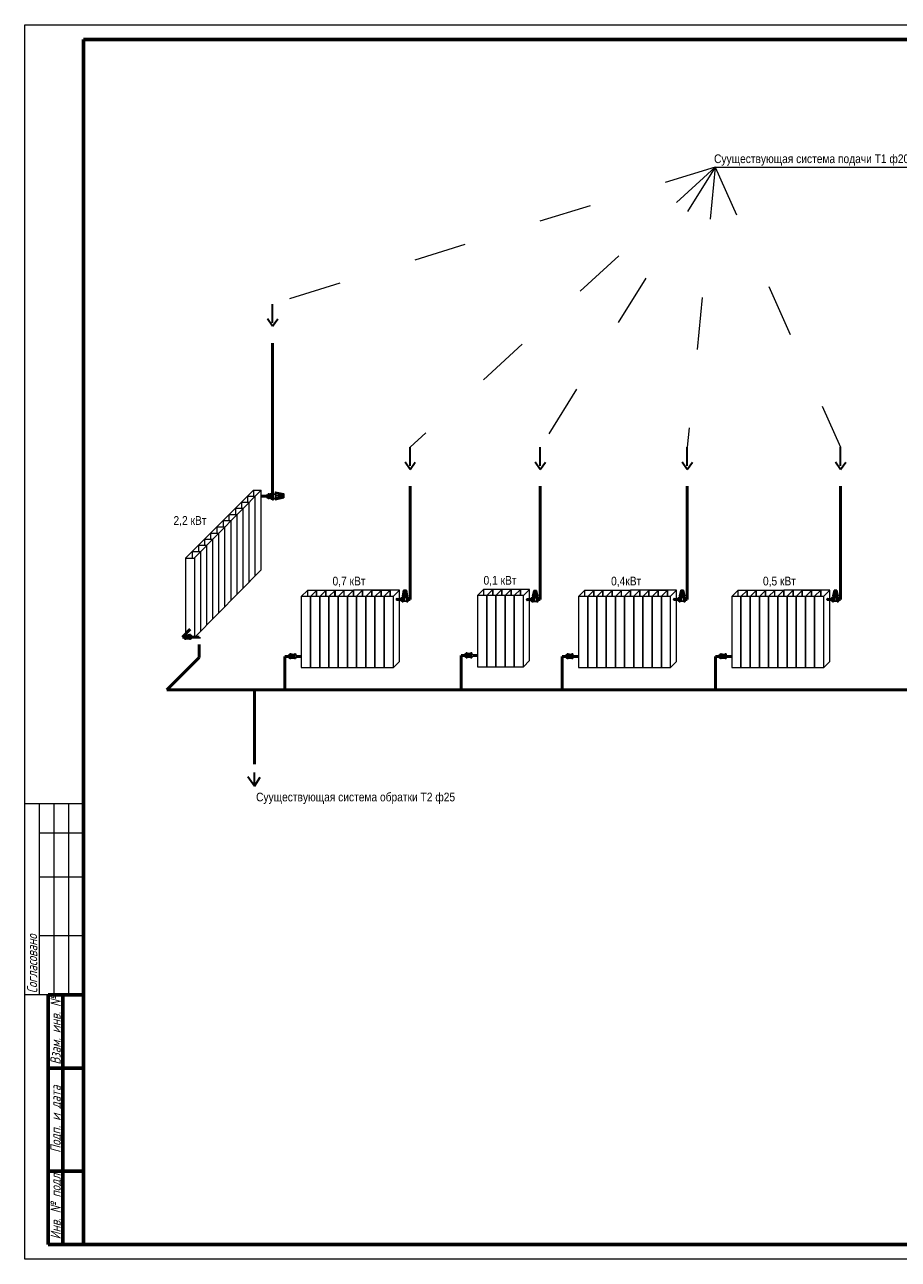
# Model space of a CAD drawing. Header units: millimetres. Extents: x 29132 to 328098784, y -63173 to 174059495.
# Tile 2 of 16: x 29132 to 31132, y 32263 to 35092. Entities that reach past the tile are written whole.
import ezdxf
from ezdxf.enums import TextEntityAlignment as Align

# ---------------------------------------------------------------- set-up
doc = ezdxf.new("R2010")
doc.units = ezdxf.units.MM
for name, pattern in [('ACAD_ISO03W100', [30, 12, -18]), ('DASHED2', [9.525, 6.35, -3.175]), ('K5LT_BASIC', [0]), ('K5LT_THIN', [0])]:
    doc.linetypes.add(name, pattern=pattern)
doc.layers.get('0').update_dxf_attribs({"color": 1, "lineweight": 5})
for name, color, linetype in [('pad', 1, 'Continuous'), ('T3_T4_Fin', 1, 'Continuous'), ('маг1', 7, 'Continuous'), ('отоп', 7, 'Continuous'), ('Отопление', 7, 'Continuous'), ('приборы', 7, 'Continuous')]:
    doc.layers.add(name, color=color, linetype=linetype)
doc.layers.add('размеры', color=7, linetype='Continuous', lineweight=15)
doc.styles.add('KTEXTSTYLE', font='GOST_AU.SHX', dxfattribs={"width": 0.96, "height": 5})

msp = doc.modelspace()

# ---------------------------------------------------------------- linework, layer by layer
at = {"color": 7, "linetype": 'K5LT_THIN', "lineweight": 18}
for p, q in [((29132.5, 32263.4), (29132.5, 35091.6)), ((29132.5, 35091.6), (33132.5, 35091.6)), ((29132.5, 32869.4), (29132.5, 33307.1)), ((29267.2, 33307.1), (29132.5, 33307.1)), ((29166.2, 32869.4), (29166.2, 33307.1)), ((29199.8, 32869.4), (29199.8, 33307.1)), ((29233.5, 32869.4), (29233.5, 33307.1)), ((29267.2, 33239.8), (29166.2, 33239.8)), ((29267.2, 33138.8), (29166.2, 33138.8)), ((29267.2, 33004.1), (29166.2, 33004.1)), ((29267.2, 32869.4), (29132.5, 32869.4)), ((33132.5, 32263.4), (29132.5, 32263.4))]:
    msp.add_line(p, q, dxfattribs=at)
at = {"color": 7, "linetype": 'K5LT_BASIC', "lineweight": 60}
for p, q in [((29267.2, 32297), (29267.2, 35058)), ((29267.2, 35058), (33098.8, 35058)), ((29186.4, 32297), (29186.4, 32869.4)), ((29267.2, 32869.4), (29186.4, 32869.4)), ((29220, 32297), (29220, 32869.4)), ((29267.2, 32701.1), (29186.4, 32701.1)), ((29267.2, 32465.4), (29186.4, 32465.4)), ((29267.2, 32297), (29186.4, 32297)), ((33098.8, 32297), (29267.2, 32297))]:
    msp.add_line(p, q, dxfattribs=at)
at = {"color": 1, "lineweight": 30}
for p, q in [((29700, 34409), (29700, 34451.6)), ((29700, 34400.8), (29688.6, 34417.6)), ((29700, 34400.8), (29711.7, 34417.7)), ((30014.9, 34081), (30014.9, 34123.6)), ((30312.8, 34081), (30312.8, 34123.6)), ((30649.4, 34081), (30649.4, 34123.6)), ((31000.4, 34081), (31000.4, 34123.6)), ((30014.9, 34072.8), (30003.4, 34089.6)), ((30014.9, 34072.8), (30026.6, 34089.7)), ((30312.8, 34072.8), (30301.4, 34089.6)), ((30312.8, 34072.8), (30324.5, 34089.7)), ((30649.4, 34072.8), (30638, 34089.6)), ((30649.4, 34072.8), (30661.1, 34089.7)), ((31000.4, 34072.8), (30988.9, 34089.6)), ((31000.4, 34072.8), (31012.1, 34089.7))]:
    msp.add_line(p, q, dxfattribs=at)
at = {"color": 1, "lineweight": 0}
for p, q in [((29500.6, 33869.6), (29656.4, 34025.5)), ((29521.7, 33870.8), (29674.2, 34025.5)), ((29656.4, 34025.5), (29674.2, 34025.5)), ((29656.4, 34025.5), (29656.4, 34011.4)), ((29628.5, 33997.6), (29646.5, 33997.6)), ((29628.5, 33997.6), (29628.5, 33985.4)), ((29642.4, 34011.4), (29660.1, 34011.4)), ((29642.4, 34011.4), (29642.4, 33997.6)), ((29600.2, 33969.3), (29618.7, 33969.3)), ((29600.2, 33969.3), (29600.2, 33955.6)), ((29614.8, 33983.8), (29632.6, 33983.8)), ((29614.8, 33983.8), (29614.8, 33969.3)), ((29628.5, 33985.4), (29628.5, 33983.8)), ((29572.1, 33941.1), (29591, 33941.1)), ((29572.1, 33941.1), (29572.1, 33927.1)), ((29586.5, 33955.6), (29604.9, 33955.6)), ((29586.5, 33955.6), (29586.5, 33941.1)), ((29544, 33913), (29563.3, 33913)), ((29544, 33913), (29544, 33899.1)), ((29558, 33927.1), (29577.1, 33927.1)), ((29558, 33927.1), (29558, 33913)), ((29515.8, 33884.9), (29535.5, 33884.9)), ((29515.8, 33884.9), (29515.8, 33869.6)), ((29530, 33899.1), (29549.4, 33899.1)), ((29530, 33899.1), (29530, 33884.9))]:
    msp.add_line(p, q, dxfattribs=at)
at = {"linetype": 'Continuous'}
for p, q in [((29674.2, 33842.9), (29674.2, 34025.5)), ((29604.9, 33773.3), (29604.9, 33955.2)), ((29563.3, 33730.9), (29563.3, 33913)), ((29500.6, 33869.6), (29500.6, 33688.6)), ((29990.3, 33795.9), (29969.3, 33795.9)), ((29990.3, 33795.9), (29976.5, 33782.2)), ((29990.3, 33777.3), (29990.3, 33795.9)), ((29990.3, 33639.8), (29990.3, 33777.3)), ((30288.3, 33797.7), (30267.2, 33797.7)), ((30288.3, 33797.7), (30274.4, 33783.9)), ((30288.3, 33779), (30288.3, 33797.7)), ((30288.3, 33641.5), (30288.3, 33779)), ((30624.9, 33795.9), (30603.8, 33795.9)), ((30624.9, 33795.9), (30611, 33782.2)), ((30624.9, 33777.3), (30624.9, 33795.9)), ((30624.9, 33639.8), (30624.9, 33777.3)), ((30975.8, 33795.9), (30954.8, 33795.9)), ((30975.8, 33795.9), (30962, 33782.2)), ((30975.8, 33777.3), (30975.8, 33795.9)), ((30975.8, 33639.8), (30975.8, 33777.3)), ((29990.3, 33633.1), (29976.5, 33619.3)), ((29990.3, 33633.2), (29990.3, 33639.8)), ((30288.3, 33634.8), (30274.4, 33621)), ((30288.3, 33634.9), (30288.3, 33641.5)), ((30624.9, 33633.1), (30611, 33619.3)), ((30624.9, 33633.2), (30624.9, 33639.8)), ((30975.8, 33633.1), (30962, 33619.3)), ((30975.8, 33633.2), (30975.8, 33639.8))]:
    msp.add_line(p, q, dxfattribs=at)
at = {"color": 1, "linetype": 'Continuous'}
for p, q in [((29646.5, 33815.3), (29646.5, 33997.4)), ((29660.3, 33829.1), (29660.3, 34011.4)), ((29618.7, 33787.4), (29618.7, 33969.3)), ((29632.6, 33801.6), (29632.6, 33983.3)), ((29591, 33759.2), (29591, 33941.1)), ((29577.1, 33745.1), (29577.1, 33927.1)), ((29535.5, 33702.7), (29535.5, 33884.9)), ((29549.4, 33716.8), (29549.4, 33898.9)), ((29500.6, 33869.6), (29521.7, 33869.6)), ((29521.7, 33688.6), (29521.7, 33870.8))]:
    msp.add_line(p, q, dxfattribs=at)
at = {"color": 0, "lineweight": 0}
for p in [(29674.2, 33842.9), (29500.6, 33688.6)]:
    msp.add_line(p, (29521.7, 33688.6), dxfattribs=at)
at = {"color": 5, "lineweight": 30}
for q in [(29658.6, 33378.6), (29643.5, 33368.3), (29671.6, 33367.9)]:
    msp.add_line((29658.6, 33347.4), q, dxfattribs=at)
at = {"linetype": 'Continuous', "flags": 128}
for points in [[(29800.7, 33781.8), (29800.7, 33795.6), (29779.6, 33795.6), (29765.8, 33781.9)], [(29765.8, 33781.9), (29765.8, 33619), (29786.8, 33619), (29786.8, 33781.8), (29765.8, 33781.8)], [(29779.6, 33795.7), (29779.6, 33781.8)], [(29821.8, 33781.9), (29821.8, 33795.7), (29800.7, 33795.7), (29786.8, 33782)], [(29786.8, 33782), (29786.8, 33619.1), (29807.9, 33619.1), (29807.9, 33781.9), (29786.8, 33781.9)], [(29800.7, 33795.8), (29800.7, 33781.9)], [(29842.8, 33781.8), (29842.8, 33795.6), (29821.8, 33795.6), (29807.9, 33781.9)], [(29807.9, 33781.9), (29807.9, 33619), (29829, 33619), (29829, 33781.8), (29807.9, 33781.8)], [(29821.8, 33795.7), (29821.8, 33781.8)], [(29864, 33782), (29864, 33795.8), (29842.9, 33795.8), (29829.1, 33782.1)], [(29829.1, 33782.1), (29829.1, 33619.2), (29850.1, 33619.2), (29850.1, 33782), (29829.1, 33782)], [(29842.9, 33795.9), (29842.9, 33782)], [(29885, 33782), (29885, 33795.8), (29864, 33795.8), (29850.1, 33782.1)], [(29850.1, 33782.1), (29850.1, 33619.2), (29871.2, 33619.2), (29871.2, 33782), (29850.1, 33782)], [(29906.1, 33782.1), (29906.1, 33795.9), (29885, 33795.9), (29871.2, 33782.2)], [(29871.2, 33782.2), (29871.2, 33619.3), (29892.2, 33619.3), (29892.2, 33782.1), (29871.2, 33782.1)], [(29885, 33796.1), (29885, 33782.1)], [(29927.2, 33782.1), (29927.2, 33795.9), (29906.1, 33795.9), (29892.2, 33782.2)], [(29892.2, 33782.2), (29892.2, 33619.3), (29913.3, 33619.3), (29913.3, 33782.1), (29892.2, 33782.1)], [(29906.1, 33796.1), (29906.1, 33782.1)], [(29927.2, 33782.1), (29927.2, 33795.9), (29906.1, 33795.9)], [(29948.2, 33782), (29948.2, 33795.8), (29927.2, 33795.8), (29913.3, 33782.1)], [(29913.3, 33782.2), (29913.3, 33619.3), (29934.4, 33619.3), (29934.4, 33782.1), (29913.3, 33782.1)], [(29927.2, 33796.1), (29927.2, 33782.1)], [(29948.2, 33782.1), (29948.2, 33795.9), (29927.2, 33795.9)], [(29969.3, 33782), (29969.3, 33795.8), (29948.2, 33795.8), (29934.4, 33782.1)], [(29934.4, 33782.2), (29934.4, 33619.3), (29955.4, 33619.3), (29955.4, 33782.1), (29934.4, 33782.1)], [(29948.2, 33796.1), (29948.2, 33782.1)], [(29969.3, 33782.1), (29969.3, 33795.9), (29948.2, 33795.9)], [(29990.3, 33782.1), (29990.3, 33795.9), (29969.3, 33795.9), (29955.4, 33782.2)], [(29955.4, 33782.2), (29955.4, 33619.3), (29976.5, 33619.3), (29976.5, 33782.1), (29955.4, 33782.1)], [(29969.3, 33796.1), (29969.3, 33782.1)], [(30204.1, 33783.8), (30204.1, 33797.7), (30183, 33797.7), (30169.1, 33783.9)], [(30169.1, 33783.9), (30169.1, 33621), (30190.2, 33621), (30190.2, 33783.8), (30169.1, 33783.8)], [(30183, 33797.8), (30183, 33783.8)], [(30225.1, 33783.8), (30225.1, 33797.7), (30204.1, 33797.7), (30190.2, 33783.9)], [(30190.2, 33783.9), (30190.2, 33621), (30211.2, 33621), (30211.2, 33783.8), (30190.2, 33783.8)], [(30204.1, 33797.8), (30204.1, 33783.8)], [(30225.1, 33783.8), (30225.1, 33797.7), (30204.1, 33797.7)], [(30246.2, 33783.7), (30246.2, 33797.6), (30225.1, 33797.6), (30211.2, 33783.8)], [(30211.2, 33783.9), (30211.2, 33621), (30232.3, 33621), (30232.3, 33783.8), (30211.2, 33783.8)], [(30225.1, 33797.8), (30225.1, 33783.8)], [(30246.2, 33783.8), (30246.2, 33797.7), (30225.1, 33797.7)], [(30267.2, 33783.7), (30267.2, 33797.6), (30246.2, 33797.6), (30232.3, 33783.8)], [(30232.3, 33783.9), (30232.3, 33621), (30253.4, 33621), (30253.4, 33783.8), (30232.3, 33783.8)], [(30246.2, 33797.8), (30246.2, 33783.8)], [(30267.2, 33783.8), (30267.2, 33797.7), (30246.2, 33797.7)], [(30288.3, 33783.8), (30288.3, 33797.7), (30267.2, 33797.7), (30253.4, 33783.9)], [(30253.4, 33783.9), (30253.4, 33621), (30274.4, 33621), (30274.4, 33783.8), (30253.4, 33783.8)], [(30267.2, 33797.8), (30267.2, 33783.8)], [(30435.3, 33781.8), (30435.3, 33795.6), (30414.2, 33795.6), (30400.3, 33781.9)], [(30400.3, 33781.9), (30400.3, 33619), (30421.4, 33619), (30421.4, 33781.8), (30400.3, 33781.8)], [(30414.2, 33795.7), (30414.2, 33781.8)], [(30456.3, 33781.9), (30456.3, 33795.7), (30435.3, 33795.7), (30421.4, 33782)], [(30421.4, 33782), (30421.4, 33619.1), (30442.4, 33619.1), (30442.4, 33781.9), (30421.4, 33781.9)], [(30435.3, 33795.8), (30435.3, 33781.9)], [(30477.4, 33781.8), (30477.4, 33795.6), (30456.3, 33795.6), (30442.4, 33781.9)], [(30442.4, 33781.9), (30442.4, 33619), (30463.5, 33619), (30463.5, 33781.8), (30442.4, 33781.8)], [(30456.3, 33795.7), (30456.3, 33781.8)], [(30498.5, 33782), (30498.5, 33795.8), (30477.5, 33795.8), (30463.6, 33782.1)], [(30463.6, 33782.1), (30463.6, 33619.2), (30484.7, 33619.2), (30484.7, 33782), (30463.6, 33782)], [(30477.5, 33795.9), (30477.5, 33782)], [(30519.6, 33782), (30519.6, 33795.8), (30498.5, 33795.8), (30484.7, 33782.1)], [(30484.7, 33782.1), (30484.7, 33619.2), (30505.7, 33619.2), (30505.7, 33782), (30484.7, 33782)], [(30540.7, 33782.1), (30540.7, 33795.9), (30519.6, 33795.9), (30505.7, 33782.2)], [(30505.7, 33782.2), (30505.7, 33619.3), (30526.8, 33619.3), (30526.8, 33782.1), (30505.7, 33782.1)], [(30519.6, 33796.1), (30519.6, 33782.1)], [(30561.7, 33782.1), (30561.7, 33795.9), (30540.7, 33795.9), (30526.8, 33782.2)], [(30526.8, 33782.2), (30526.8, 33619.3), (30547.8, 33619.3), (30547.8, 33782.1), (30526.8, 33782.1)], [(30540.7, 33796.1), (30540.7, 33782.1)], [(30561.7, 33782.1), (30561.7, 33795.9), (30540.7, 33795.9)], [(30582.8, 33782), (30582.8, 33795.8), (30561.7, 33795.8), (30547.8, 33782.1)], [(30547.8, 33782.2), (30547.8, 33619.3), (30568.9, 33619.3), (30568.9, 33782.1), (30547.8, 33782.1)], [(30561.7, 33796.1), (30561.7, 33782.1)], [(30582.8, 33782.1), (30582.8, 33795.9), (30561.7, 33795.9)], [(30603.8, 33782), (30603.8, 33795.8), (30582.8, 33795.8), (30568.9, 33782.1)], [(30568.9, 33782.2), (30568.9, 33619.3), (30590, 33619.3), (30590, 33782.1), (30568.9, 33782.1)], [(30582.8, 33796.1), (30582.8, 33782.1)], [(30603.8, 33782.1), (30603.8, 33795.9), (30582.8, 33795.9)], [(30624.9, 33782.1), (30624.9, 33795.9), (30603.8, 33795.9), (30590, 33782.2)], [(30590, 33782.2), (30590, 33619.3), (30611, 33619.3), (30611, 33782.1), (30590, 33782.1)], [(30603.8, 33796.1), (30603.8, 33782.1)], [(30786.2, 33781.8), (30786.2, 33795.6), (30765.1, 33795.6), (30751.3, 33781.9)], [(30751.3, 33781.9), (30751.3, 33619), (30772.3, 33619), (30772.3, 33781.8), (30751.3, 33781.8)], [(30765.1, 33795.7), (30765.1, 33781.8)], [(30807.3, 33781.9), (30807.3, 33795.7), (30786.2, 33795.7), (30772.3, 33782)], [(30772.3, 33782), (30772.3, 33619.1), (30793.4, 33619.1), (30793.4, 33781.9), (30772.3, 33781.9)], [(30786.2, 33795.8), (30786.2, 33781.9)], [(30828.3, 33781.8), (30828.3, 33795.6), (30807.3, 33795.6), (30793.4, 33781.9)], [(30793.4, 33781.9), (30793.4, 33619), (30814.4, 33619), (30814.4, 33781.8), (30793.4, 33781.8)], [(30807.3, 33795.7), (30807.3, 33781.8)], [(30849.5, 33782), (30849.5, 33795.8), (30828.4, 33795.8), (30814.5, 33782.1)], [(30814.5, 33782.1), (30814.5, 33619.2), (30835.6, 33619.2), (30835.6, 33782), (30814.5, 33782)], [(30828.4, 33795.9), (30828.4, 33782)], [(30870.5, 33782), (30870.5, 33795.8), (30849.5, 33795.8), (30835.6, 33782.1)], [(30835.6, 33782.1), (30835.6, 33619.2), (30856.7, 33619.2), (30856.7, 33782), (30835.6, 33782)], [(30891.6, 33782.1), (30891.6, 33795.9), (30870.5, 33795.9), (30856.7, 33782.2)], [(30856.7, 33782.2), (30856.7, 33619.3), (30877.7, 33619.3), (30877.7, 33782.1), (30856.7, 33782.1)], [(30870.5, 33796.1), (30870.5, 33782.1)], [(30912.7, 33782.1), (30912.7, 33795.9), (30891.6, 33795.9), (30877.7, 33782.2)], [(30877.7, 33782.2), (30877.7, 33619.3), (30898.8, 33619.3), (30898.8, 33782.1), (30877.7, 33782.1)], [(30891.6, 33796.1), (30891.6, 33782.1)], [(30912.7, 33782.1), (30912.7, 33795.9), (30891.6, 33795.9)], [(30933.7, 33782), (30933.7, 33795.8), (30912.7, 33795.8), (30898.8, 33782.1)], [(30898.8, 33782.2), (30898.8, 33619.3), (30919.8, 33619.3), (30919.8, 33782.1), (30898.8, 33782.1)], [(30912.7, 33796.1), (30912.7, 33782.1)], [(30933.7, 33782.1), (30933.7, 33795.9), (30912.7, 33795.9)], [(30954.8, 33782), (30954.8, 33795.8), (30933.7, 33795.8), (30919.8, 33782.1)], [(30919.8, 33782.2), (30919.8, 33619.3), (30940.9, 33619.3), (30940.9, 33782.1), (30919.8, 33782.1)], [(30933.7, 33796.1), (30933.7, 33782.1)], [(30954.8, 33782.1), (30954.8, 33795.9), (30933.7, 33795.9)], [(30975.8, 33782.1), (30975.8, 33795.9), (30954.8, 33795.9), (30940.9, 33782.2)], [(30940.9, 33782.2), (30940.9, 33619.3), (30962, 33619.3), (30962, 33782.1), (30940.9, 33782.1)], [(30954.8, 33796.1), (30954.8, 33782.1)]]:
    msp.add_lwpolyline(points, dxfattribs=at)
at = {"linetype": 'Continuous'}
for centre in [(29985, 33775.1), (30283, 33774.5), (30619.6, 33775.1), (30970.5, 33775.1)]:
    msp.add_ellipse(centre, major_axis=(0, 2.74), ratio=0.549527, dxfattribs=at)
at = {"layer": 'pad', "color": 9, "linetype": 'Continuous'}
for p, q in [((29725.9, 34016.3), (29706.3, 34020)), ((29725.9, 34015.7), (29706.3, 34018.9)), ((29725.9, 34014.6), (29706.3, 34016.7)), ((29706.3, 34012.3), (29725.9, 34012.3)), ((29725.9, 34009.9), (29706.3, 34007.8)), ((29725.9, 34008.8), (29706.3, 34005.6)), ((29725.9, 34008.2), (29706.3, 34004.5))]:
    msp.add_line(p, q, dxfattribs=at)
at = {"layer": 'pad', "color": 8, "linetype": 'Continuous'}
for p, q in [((30000, 33796.3), (29997.1, 33783.1)), ((29997.1, 33783.1), (30009.1, 33783.1)), ((30000.4, 33796.3), (29997.9, 33783.1)), ((30000.7, 33796.3), (29998.6, 33783.1)), ((30006.2, 33796.3), (30000, 33796.3)), ((30001.5, 33796.3), (30000.1, 33783.1)), ((30000.3, 33783.1), (30005.9, 33783.1)), ((30003.1, 33783.1), (30003.1, 33796.3)), ((30004.7, 33796.3), (30006.1, 33783.1)), ((30005.4, 33796.3), (30007.6, 33783.1)), ((30005.8, 33796.3), (30008.3, 33783.1)), ((30009.1, 33783.1), (30006.2, 33796.3)), ((30297.9, 33795.7), (30295.1, 33782.5)), ((30295.1, 33782.5), (30307, 33782.5)), ((30298.3, 33795.7), (30295.8, 33782.5)), ((30298.7, 33795.7), (30296.6, 33782.5)), ((30304.2, 33795.7), (30297.9, 33795.7)), ((30299.5, 33795.7), (30298.1, 33782.5)), ((30298.2, 33782.5), (30303.9, 33782.5)), ((30301, 33782.5), (30301, 33795.7)), ((30302.6, 33795.7), (30304, 33782.5)), ((30303.4, 33795.7), (30305.5, 33782.5)), ((30303.8, 33795.7), (30306.3, 33782.5)), ((30307, 33782.5), (30304.2, 33795.7)), ((30634.5, 33796.3), (30631.7, 33783.1)), ((30631.7, 33783.1), (30643.6, 33783.1)), ((30634.9, 33796.3), (30632.4, 33783.1)), ((30635.3, 33796.3), (30633.2, 33783.1)), ((30640.8, 33796.3), (30634.5, 33796.3)), ((30636.1, 33796.3), (30634.7, 33783.1)), ((30634.8, 33783.1), (30640.5, 33783.1)), ((30637.6, 33783.1), (30637.6, 33796.3)), ((30639.2, 33796.3), (30640.6, 33783.1)), ((30640, 33796.3), (30642.1, 33783.1)), ((30640.4, 33796.3), (30642.9, 33783.1)), ((30643.6, 33783.1), (30640.8, 33796.3)), ((30985.5, 33796.3), (30982.6, 33783.1)), ((30982.6, 33783.1), (30994.6, 33783.1)), ((30985.8, 33796.3), (30983.4, 33783.1)), ((30986.2, 33796.3), (30984.1, 33783.1)), ((30991.7, 33796.3), (30985.5, 33796.3)), ((30987, 33796.3), (30985.6, 33783.1)), ((30985.7, 33783.1), (30991.4, 33783.1)), ((30988.6, 33783.1), (30988.6, 33796.3)), ((30990.1, 33796.3), (30991.6, 33783.1)), ((30990.9, 33796.3), (30993.1, 33783.1)), ((30991.3, 33796.3), (30993.8, 33783.1)), ((30994.6, 33783.1), (30991.7, 33796.3))]:
    msp.add_line(p, q, dxfattribs=at)
at = {"layer": 'pad', "color": 7, "linetype": 'Continuous'}
msp.add_lwpolyline([(29697.4, 34006.5), (29706.3, 34006.5), (29706.3, 34016.5), (29697.8, 34016.5)], dxfattribs=at)
msp.add_lwpolyline([(29725.9, 34007.6), (29706.3, 34003.4), (29706.3, 34021.1), (29725.9, 34016.9)], close=True, dxfattribs=at)
at = {"layer": 'T3_T4_Fin', "color": 8}
for p, q in [((30001.1, 33779.5), (30001.1, 33782)), ((30001.1, 33782), (30001.6, 33782)), ((30001.6, 33782), (30002.8, 33782)), ((30001.8, 33783.1), (30004.4, 33783.1)), ((30001.8, 33782), (30001.8, 33783.1)), ((30003.3, 33782), (30002.8, 33782)), ((30005.3, 33782), (30003.3, 33782)), ((30004.4, 33782), (30004.4, 33783.1)), ((30005.3, 33779.5), (30005.3, 33782)), ((30299, 33778.9), (30299, 33781.4)), ((30299, 33781.4), (30299.6, 33781.4)), ((30299.6, 33781.4), (30300.8, 33781.4)), ((30299.7, 33782.5), (30302.4, 33782.5)), ((30299.7, 33781.4), (30299.7, 33782.5)), ((30301.3, 33781.4), (30300.8, 33781.4)), ((30303.3, 33781.4), (30301.3, 33781.4)), ((30302.4, 33781.4), (30302.4, 33782.5)), ((30303.3, 33778.9), (30303.3, 33781.4)), ((30635.6, 33779.5), (30635.6, 33782)), ((30635.6, 33782), (30636.2, 33782)), ((30636.2, 33782), (30637.4, 33782)), ((30636.3, 33783.1), (30639, 33783.1)), ((30636.3, 33782), (30636.3, 33783.1)), ((30637.9, 33782), (30637.4, 33782)), ((30639.9, 33782), (30637.9, 33782)), ((30639, 33782), (30639, 33783.1)), ((30639.9, 33779.5), (30639.9, 33782)), ((30986.5, 33779.5), (30986.6, 33782)), ((30986.6, 33782), (30987.1, 33782)), ((30987.1, 33782), (30988.3, 33782)), ((30987.2, 33783.1), (30989.9, 33783.1)), ((30987.2, 33782), (30987.2, 33783.1)), ((30988.8, 33782), (30988.3, 33782)), ((30990.8, 33782), (30988.8, 33782)), ((30989.9, 33782), (30989.9, 33783.1)), ((30990.8, 33779.5), (30990.8, 33782))]:
    msp.add_line(p, q, dxfattribs=at)
at = {"layer": 'маг1', "color": 7}
for p, q in [((29699.6, 34003.4), (29701.1, 34004.8)), ((29701.9, 34003.8), (29703.7, 34005.1))]:
    msp.add_line(p, q, dxfattribs=at)
for centre, radius, start, end in [((29701.1, 34006), 3.04, 171.1018, 240.8051), ((29707.2, 34009.8), 7.89, 204.5712, 218.6737)]:
    msp.add_arc(centre, radius, start, end, dxfattribs=at)
at = {"layer": 'отоп', "color": 5, "linetype": 'DASHED2', "lineweight": 50, "ltscale": 1000}
msp.add_line((29514.3, 33688.9), (29531.9, 33688.9), dxfattribs=at)
at = {"layer": 'Отопление', "color": 1, "lineweight": 50}
for p, q in [((29687.2, 34011.4), (29674.2, 34011.4)), ((29985, 33775.1), (29993.5, 33775.1)), ((30010.7, 33775.1), (30014.9, 33775.1)), ((30283, 33774.5), (30291.4, 33774.5)), ((30308.7, 33774.5), (30312.8, 33774.5)), ((30619.6, 33775.1), (30628, 33775.1)), ((30645.3, 33775.1), (30649.4, 33775.1)), ((30970.5, 33775.1), (30978.9, 33775.1)), ((30996.2, 33775.1), (31000.4, 33775.1))]:
    msp.add_line(p, q, dxfattribs=at)
at = {"layer": 'Отопление', "color": 5, "lineweight": 50}
for p, q in [((29493.6, 33688.7), (29511.6, 33706.8)), ((29497.6, 33688.7), (29493.6, 33688.7)), ((29728.2, 33644.5), (29736.7, 33644.5)), ((29754, 33644.5), (29765.8, 33644.5)), ((30131.5, 33646.5), (30140.1, 33646.5)), ((30157.3, 33646.5), (30169.1, 33646.5)), ((30362.7, 33644.5), (30371.3, 33644.5)), ((30388.5, 33644.5), (30400.3, 33644.5)), ((30713.7, 33644.5), (30722.2, 33644.5)), ((30739.5, 33644.5), (30751.3, 33644.5))]:
    msp.add_line(p, q, dxfattribs=at)
at = {"layer": 'Отопление', "color": 7}
msp.add_lwpolyline([(29697.4, 34006.5), (29694.8, 34006.5), (29694.8, 34016.6), (29697.4, 34016.6)], close=True, dxfattribs=at)
msp.add_arc((29700, 34007.2), 3.85, 263.4575, 304.4377, dxfattribs=at)
at = {"layer": 'приборы', "color": 7}
for p, q in [((29687.2, 34008.5), (29687.2, 34014.9)), ((29688, 34015.6), (29689.6, 34015.6)), ((29688, 34013), (29689.6, 34013)), ((29688, 34009.9), (29689.6, 34009.9)), ((29688, 34007.3), (29689.6, 34007.3)), ((29689.6, 34016.9), (29689.6, 34006)), ((29689.6, 34016.9), (29691.8, 34016.9)), ((29689.6, 34006), (29691.8, 34006)), ((29691.8, 34016.9), (29691.8, 34015.9)), ((29691.8, 34015.9), (29694.8, 34015.9)), ((29691.8, 34015.9), (29691.8, 34009.5)), ((29691.8, 34012.3), (29691.8, 34012.5)), ((29691.8, 34011), (29691.8, 34010.4)), ((29691.8, 34007), (29691.8, 34011)), ((29691.8, 34006), (29691.8, 34007)), ((29691.8, 34007), (29694.8, 34007)), ((29694.8, 34016.4), (29694.8, 34016)), ((29694.8, 34016), (29694.8, 34013.4)), ((29694.8, 34007.9), (29694.8, 34013.7)), ((29694.8, 34007.5), (29694.8, 34007.9)), ((29994, 33778.2), (29994, 33771.9)), ((29994.8, 33779.5), (29996.4, 33779.5)), ((29994.8, 33776.9), (29996.4, 33776.9)), ((29994.8, 33773.8), (29996.4, 33773.8)), ((29994.8, 33771.2), (29996.4, 33771.2)), ((29996.4, 33780.8), (29998.6, 33780.8)), ((29996.4, 33769.9), (29996.4, 33780.8)), ((29996.4, 33769.9), (29998.6, 33769.9)), ((29998.6, 33780.8), (29998.6, 33779.8)), ((29998.6, 33779.8), (29998.6, 33775.8)), ((29998.6, 33779.8), (30001.6, 33779.8)), ((29998.6, 33775.8), (29998.6, 33776.4)), ((29998.6, 33774.5), (29998.6, 33774.3)), ((29998.6, 33770.9), (29998.6, 33774.5)), ((29998.6, 33769.9), (29998.6, 33770.9)), ((29998.6, 33770.9), (30001.6, 33770.9)), ((30001.6, 33779.8), (30001.6, 33779.4)), ((30001.6, 33779.4), (30001.6, 33773.6)), ((30001.6, 33779.4), (30006.7, 33779.4)), ((30001.6, 33771.3), (30001.6, 33773.9)), ((30001.6, 33770.9), (30001.6, 33771.3)), ((30001.6, 33771.3), (30006.7, 33771.3)), ((30006.7, 33779.4), (30006.7, 33774.3)), ((30006.7, 33771.3), (30006.7, 33776.4)), ((30007, 33776.9), (30009.6, 33776.9)), ((30007, 33773.9), (30009.6, 33773.9)), ((30007.1, 33780.8), (30009.4, 33780.8)), ((30007.1, 33769.9), (30009.4, 33769.9)), ((30009.9, 33778.5), (30009.9, 33772.1)), ((30291.9, 33777.6), (30291.9, 33771.3)), ((30292.7, 33778.9), (30294.3, 33778.9)), ((30292.7, 33776.3), (30294.3, 33776.3)), ((30292.7, 33773.2), (30294.3, 33773.2)), ((30292.7, 33770.6), (30294.3, 33770.6)), ((30294.3, 33780.2), (30296.5, 33780.2)), ((30294.3, 33769.3), (30294.3, 33780.2)), ((30296.5, 33780.2), (30296.5, 33779.2)), ((30296.5, 33779.2), (30296.5, 33775.2)), ((30296.5, 33779.2), (30299.6, 33779.2)), ((30296.5, 33775.2), (30296.5, 33775.8)), ((30296.5, 33773.9), (30296.5, 33773.7)), ((30296.5, 33770.3), (30296.5, 33773.9)), ((30296.5, 33769.3), (30296.5, 33770.3)), ((30296.5, 33770.3), (30299.6, 33770.3)), ((30299.6, 33779.2), (30299.6, 33778.8)), ((30299.6, 33778.8), (30299.6, 33772.9)), ((30299.6, 33778.8), (30304.6, 33778.8)), ((30299.6, 33770.6), (30299.6, 33773.3)), ((30299.6, 33770.3), (30299.6, 33770.6)), ((30299.6, 33770.6), (30304.6, 33770.6)), ((30304.6, 33778.8), (30304.6, 33773.7)), ((30304.6, 33770.6), (30304.6, 33775.8)), ((30305, 33780.2), (30307.4, 33780.2)), ((30305, 33776.3), (30307.5, 33776.3)), ((30305, 33773.3), (30307.5, 33773.2)), ((30307.9, 33777.9), (30307.9, 33771.5)), ((30628.5, 33778.2), (30628.5, 33771.9)), ((30629.3, 33779.5), (30630.9, 33779.5)), ((30629.3, 33776.9), (30630.9, 33776.9)), ((30629.3, 33773.8), (30630.9, 33773.8)), ((30629.3, 33771.2), (30630.9, 33771.2)), ((30630.9, 33780.8), (30633.1, 33780.8)), ((30630.9, 33769.9), (30630.9, 33780.8)), ((30630.9, 33769.9), (30633.1, 33769.9)), ((30633.1, 33780.8), (30633.1, 33779.8)), ((30633.1, 33779.8), (30633.1, 33775.8)), ((30633.1, 33779.8), (30636.2, 33779.8)), ((30633.1, 33775.8), (30633.1, 33776.4)), ((30633.1, 33774.5), (30633.1, 33774.3)), ((30633.1, 33770.9), (30633.1, 33774.5)), ((30633.1, 33769.9), (30633.1, 33770.9)), ((30633.1, 33770.9), (30636.2, 33770.9)), ((30636.2, 33779.8), (30636.2, 33779.4)), ((30636.2, 33779.4), (30636.2, 33773.6)), ((30636.2, 33779.4), (30641.2, 33779.4)), ((30636.2, 33771.3), (30636.2, 33773.9)), ((30636.2, 33770.9), (30636.2, 33771.3)), ((30636.2, 33771.3), (30641.2, 33771.3)), ((30641.2, 33779.4), (30641.2, 33774.3)), ((30641.2, 33771.3), (30641.2, 33776.4)), ((30641.6, 33780.8), (30644, 33780.8)), ((30641.6, 33776.9), (30644.1, 33776.9)), ((30641.6, 33773.9), (30644.1, 33773.9)), ((30641.6, 33769.9), (30644, 33769.9)), ((30644.5, 33778.5), (30644.5, 33772.1)), ((30979.5, 33778.2), (30979.5, 33771.9)), ((30980.3, 33779.5), (30981.9, 33779.5)), ((30980.3, 33776.9), (30981.9, 33776.9)), ((30980.3, 33773.8), (30981.9, 33773.8)), ((30980.3, 33771.2), (30981.9, 33771.2)), ((30981.9, 33780.8), (30984, 33780.8)), ((30981.9, 33769.9), (30981.9, 33780.8)), ((30981.9, 33769.9), (30984, 33769.9)), ((30984, 33780.8), (30984, 33779.8)), ((30984, 33779.8), (30984, 33775.8)), ((30984, 33779.8), (30987.1, 33779.8)), ((30984, 33775.8), (30984, 33776.4)), ((30984, 33774.5), (30984, 33774.3)), ((30984, 33770.9), (30984, 33774.5)), ((30984, 33769.9), (30984, 33770.9)), ((30984, 33770.9), (30987.1, 33770.9)), ((30987.1, 33779.8), (30987.1, 33779.4)), ((30987.1, 33779.4), (30987.1, 33773.6)), ((30987.1, 33779.4), (30992.1, 33779.4)), ((30987.1, 33771.3), (30987.1, 33773.9)), ((30987.1, 33770.9), (30987.1, 33771.3)), ((30987.1, 33771.3), (30992.1, 33771.3)), ((30992.1, 33771.3), (30992.1, 33776.4)), ((30992.1, 33779.4), (30992.1, 33774.3)), ((30992.5, 33776.9), (30995.1, 33776.9)), ((30992.5, 33773.9), (30995.1, 33773.9)), ((30992.6, 33780.8), (30994.9, 33780.8)), ((30992.6, 33769.9), (30994.9, 33769.9)), ((30995.4, 33778.5), (30995.4, 33772.1)), ((30294.3, 33769.3), (30296.5, 33769.3)), ((30305, 33769.3), (30307.4, 33769.3)), ((29498.4, 33692.3), (29498.4, 33685.9)), ((29501.3, 33690.7), (29498.7, 33690.7)), ((29501.3, 33687.6), (29498.7, 33687.6)), ((29501.2, 33694.6), (29498.8, 33694.6)), ((29506.6, 33693.2), (29501.6, 33693.2)), ((29501.6, 33693.2), (29501.6, 33688.1)), ((29501.6, 33685), (29501.6, 33690.2)), ((29506.6, 33685), (29501.6, 33685)), ((29504.6, 33690.2), (29511.2, 33689.5)), ((29504.6, 33687.7), (29511.2, 33688.4)), ((29509.7, 33693.6), (29506.6, 33693.6)), ((29506.6, 33693.6), (29506.6, 33693.2)), ((29506.6, 33693.2), (29506.6, 33690.2)), ((29506.6, 33685), (29506.6, 33687.7)), ((29506.6, 33684.7), (29506.6, 33685)), ((29507.1, 33687.9), (29507.1, 33687.9)), ((29509.7, 33694.6), (29509.7, 33693.6)), ((29511.9, 33694.6), (29509.7, 33694.6)), ((29509.7, 33693.6), (29509.7, 33689.6)), ((29509.7, 33689.6), (29509.7, 33690.2)), ((29509.7, 33684.7), (29509.7, 33688.3)), ((29509.7, 33688.3), (29509.7, 33688.1)), ((29511.5, 33688.8), (29511.5, 33689.1)), ((29511.9, 33683.7), (29511.9, 33694.6)), ((29513.5, 33693.3), (29511.9, 33693.3)), ((29513.5, 33690.7), (29511.9, 33690.7)), ((29513.5, 33687.6), (29511.9, 33687.6)), ((29513.5, 33685), (29511.9, 33685)), ((29514.3, 33692), (29514.3, 33685.7)), ((29501.2, 33683.7), (29498.8, 33683.7)), ((29509.7, 33684.7), (29506.6, 33684.7)), ((29509.7, 33683.7), (29509.7, 33684.7)), ((29511.9, 33683.7), (29509.7, 33683.7)), ((29737.2, 33647.8), (29737.2, 33641.4)), ((29738, 33649), (29739.6, 33649)), ((29738, 33646.4), (29739.6, 33646.4)), ((29738, 33643.3), (29739.6, 33643.3)), ((29738, 33640.7), (29739.6, 33640.7)), ((29739.6, 33650.3), (29741.8, 33650.3)), ((29739.6, 33639.4), (29739.6, 33650.3)), ((29739.6, 33639.4), (29741.8, 33639.4)), ((29740, 33644.6), (29740, 33644.8)), ((29746.9, 33645.9), (29740.4, 33645.2)), ((29746.9, 33643.4), (29740.4, 33644.2)), ((29741.8, 33650.3), (29741.8, 33649.3)), ((29741.8, 33649.3), (29741.8, 33645.3)), ((29741.8, 33649.3), (29744.9, 33649.3)), ((29741.8, 33645.3), (29741.8, 33645.9)), ((29741.8, 33644), (29741.8, 33643.8)), ((29741.8, 33640.4), (29741.8, 33644)), ((29741.8, 33639.4), (29741.8, 33640.4)), ((29741.8, 33640.4), (29744.9, 33640.4)), ((29744.5, 33643.7), (29744.5, 33643.7)), ((29744.9, 33649.3), (29744.9, 33649)), ((29744.9, 33649), (29744.9, 33645.9)), ((29744.9, 33649), (29749.9, 33649)), ((29744.9, 33640.8), (29744.9, 33643.4)), ((29744.9, 33640.4), (29744.9, 33640.8)), ((29744.9, 33640.8), (29749.9, 33640.8)), ((29749.9, 33649), (29749.9, 33643.8)), ((29749.9, 33640.8), (29749.9, 33645.9)), ((29750.3, 33650.3), (29752.7, 33650.3)), ((29750.3, 33646.4), (29752.8, 33646.4)), ((29750.3, 33643.4), (29752.8, 33643.4)), ((29750.3, 33639.4), (29752.7, 33639.4)), ((30140.6, 33649.8), (30140.6, 33643.4)), ((30141.4, 33651), (30143, 33651)), ((30141.4, 33648.4), (30143, 33648.4)), ((30141.4, 33645.3), (30143, 33645.3)), ((30141.4, 33642.7), (30143, 33642.7)), ((30143, 33652.4), (30145.1, 33652.4)), ((30143, 33641.4), (30143, 33652.4)), ((30143, 33641.4), (30145.1, 33641.4)), ((30143.3, 33646.6), (30143.3, 33646.8)), ((30150.3, 33648), (30143.7, 33647.2)), ((30150.3, 33645.5), (30143.7, 33646.2)), ((30145.1, 33647.4), (30145.1, 33647.9)), ((30145.1, 33652.4), (30145.1, 33651.3)), ((30145.1, 33651.3), (30145.1, 33647.4)), ((30145.1, 33651.3), (30148.2, 33651.3)), ((30145.1, 33646.1), (30145.1, 33645.9)), ((30145.1, 33642.4), (30145.1, 33646.1)), ((30145.1, 33641.4), (30145.1, 33642.4)), ((30145.1, 33642.4), (30148.2, 33642.4)), ((30147.8, 33645.7), (30147.8, 33645.7)), ((30148.2, 33651.3), (30148.2, 33651)), ((30148.2, 33651), (30148.2, 33647.9)), ((30148.2, 33651), (30153.3, 33651)), ((30148.2, 33642.8), (30148.2, 33645.5)), ((30148.2, 33642.4), (30148.2, 33642.8)), ((30148.2, 33642.8), (30153.3, 33642.8)), ((30153.3, 33651), (30153.3, 33645.9)), ((30153.3, 33642.8), (30153.3, 33647.9)), ((30153.6, 33648.4), (30156.2, 33648.4)), ((30153.6, 33645.4), (30156.2, 33645.4)), ((30153.7, 33652.4), (30156, 33652.4)), ((30153.7, 33641.4), (30156, 33641.4)), ((30371.8, 33647.8), (30371.8, 33641.4)), ((30372.6, 33649), (30374.2, 33649)), ((30372.6, 33646.4), (30374.2, 33646.4)), ((30372.6, 33643.3), (30374.2, 33643.3)), ((30372.6, 33640.7), (30374.2, 33640.7)), ((30374.2, 33650.3), (30376.4, 33650.3)), ((30374.2, 33639.4), (30374.2, 33650.3)), ((30374.2, 33639.4), (30376.4, 33639.4)), ((30374.6, 33644.6), (30374.6, 33644.8)), ((30381.5, 33645.9), (30374.9, 33645.2)), ((30381.5, 33643.4), (30374.9, 33644.2)), ((30376.4, 33650.3), (30376.4, 33649.3)), ((30376.4, 33649.3), (30376.4, 33645.3)), ((30376.4, 33649.3), (30379.4, 33649.3)), ((30376.4, 33645.3), (30376.4, 33645.9)), ((30376.4, 33644), (30376.4, 33643.8)), ((30376.4, 33640.4), (30376.4, 33644)), ((30376.4, 33639.4), (30376.4, 33640.4)), ((30376.4, 33640.4), (30379.4, 33640.4)), ((30379, 33643.7), (30379, 33643.7)), ((30379.4, 33649.3), (30379.4, 33649)), ((30379.4, 33649), (30379.4, 33645.9)), ((30379.4, 33649), (30384.5, 33649)), ((30379.4, 33640.8), (30379.4, 33643.4)), ((30379.4, 33640.4), (30379.4, 33640.8)), ((30379.4, 33640.8), (30384.5, 33640.8)), ((30384.5, 33649), (30384.5, 33643.8)), ((30384.5, 33640.8), (30384.5, 33645.9)), ((30384.8, 33646.4), (30387.4, 33646.4)), ((30384.8, 33643.4), (30387.4, 33643.4)), ((30384.9, 33650.3), (30387.2, 33650.3)), ((30384.9, 33639.4), (30387.2, 33639.4)), ((30722.7, 33647.8), (30722.7, 33641.4)), ((30723.5, 33649), (30725.1, 33649)), ((30723.5, 33646.4), (30725.1, 33646.4)), ((30723.5, 33643.3), (30725.1, 33643.3)), ((30723.5, 33640.7), (30725.1, 33640.7)), ((30725.1, 33650.3), (30727.3, 33650.3)), ((30725.1, 33639.4), (30725.1, 33650.3)), ((30725.1, 33639.4), (30727.3, 33639.4)), ((30725.5, 33644.6), (30725.5, 33644.8)), ((30732.4, 33645.9), (30725.8, 33645.2)), ((30732.4, 33643.4), (30725.8, 33644.2)), ((30727.3, 33650.3), (30727.3, 33649.3)), ((30727.3, 33649.3), (30727.3, 33645.3)), ((30727.3, 33649.3), (30730.4, 33649.3)), ((30727.3, 33645.3), (30727.3, 33645.9)), ((30727.3, 33644), (30727.3, 33643.8)), ((30727.3, 33640.4), (30727.3, 33644)), ((30727.3, 33639.4), (30727.3, 33640.4)), ((30727.3, 33640.4), (30730.4, 33640.4)), ((30730, 33643.7), (30730, 33643.7)), ((30730.4, 33649.3), (30730.4, 33649)), ((30730.4, 33649), (30730.4, 33645.9)), ((30730.4, 33649), (30735.4, 33649)), ((30730.4, 33640.8), (30730.4, 33643.4)), ((30730.4, 33640.4), (30730.4, 33640.8)), ((30730.4, 33640.8), (30735.4, 33640.8)), ((30735.4, 33649), (30735.4, 33643.8)), ((30735.4, 33640.8), (30735.4, 33645.9)), ((30735.7, 33646.4), (30738.3, 33646.4)), ((30735.8, 33650.3), (30738.2, 33650.3)), ((30735.8, 33643.4), (30738.3, 33643.4)), ((30735.8, 33639.4), (30738.2, 33639.4))]:
    msp.add_line(p, q, dxfattribs=at)
for centre in [(29504.6, 33689), (29746.9, 33644.7), (30150.3, 33646.7), (30381.5, 33644.7), (30732.4, 33644.7)]:
    msp.add_circle(centre, 1.25, dxfattribs=at)
for centre, radius, start, end in [((29688.6, 34014.3), 1.45, 116.6541, 243.3049), ((29689.1, 34011.4), 1.92, 125.3959, 234.6041), ((29688.6, 34008.6), 1.45, 116.6541, 243.3049), ((29995.4, 33778.2), 1.45, 116.6951, 243.3459), ((29995.9, 33775.3), 1.92, 125.3959, 234.6041), ((29995.4, 33772.5), 1.45, 116.6951, 243.3459), ((30011.8, 33771.9), 5.13, 157.7133, 203.2275), ((30011.9, 33778.8), 5.2, 157.1342, 201.9889), ((30010.7, 33775.2), 4.07, 156.4486, 177.6685), ((30011.1, 33775.6), 4.39, 182.5538, 203.8303), ((30005, 33778.7), 4.89, 338.0993, 25.5956), ((30006, 33775.2), 3.9, 1.8979, 25.6849), ((30004.9, 33772), 4.98, 334.668, 21.5544), ((30005.7, 33775.5), 4.24, 336.4207, 356.7054), ((30293.4, 33777.6), 1.45, 116.6951, 243.3459), ((30293.8, 33774.7), 1.92, 125.3959, 234.6041), ((30293.4, 33771.9), 1.45, 116.6951, 243.3459), ((30309.8, 33778.2), 5.2, 157.1342, 201.9889), ((30308.7, 33774.6), 4.07, 156.4486, 177.6685), ((30309, 33775), 4.39, 182.5538, 203.8303), ((30309.7, 33771.3), 5.13, 157.7133, 203.2275), ((30303, 33778.1), 4.89, 338.0993, 25.5956), ((30302.9, 33771.4), 4.98, 334.668, 21.5544), ((30304, 33774.6), 3.9, 1.8979, 25.6849), ((30303.6, 33774.9), 4.24, 336.4207, 356.7054), ((30630, 33778.2), 1.45, 116.6951, 243.3459), ((30630.4, 33775.3), 1.92, 125.3959, 234.6041), ((30630, 33772.5), 1.45, 116.6951, 243.3459), ((30646.4, 33778.8), 5.2, 157.1342, 201.9889), ((30645.3, 33775.2), 4.07, 156.4486, 177.6685), ((30645.6, 33775.6), 4.39, 182.5538, 203.8303), ((30646.3, 33771.9), 5.13, 157.7133, 203.2275), ((30639.6, 33778.7), 4.89, 338.0993, 25.5956), ((30639.5, 33772), 4.98, 334.668, 21.5544), ((30640.6, 33775.2), 3.9, 1.8979, 25.6849), ((30640.2, 33775.5), 4.24, 336.4207, 356.7054), ((30981.4, 33775.3), 1.92, 125.3959, 234.6041), ((30980.9, 33778.2), 1.45, 116.6951, 243.3459), ((30980.9, 33772.5), 1.45, 116.6951, 243.3459), ((30997.3, 33778.8), 5.2, 157.1342, 201.9889), ((30997.3, 33771.9), 5.13, 157.7133, 203.2275), ((30996.2, 33775.2), 4.07, 156.4486, 177.6685), ((30996.5, 33775.6), 4.39, 182.5538, 203.8303), ((30990.5, 33778.7), 4.89, 338.0993, 25.5956), ((30990.4, 33772), 4.98, 334.668, 21.5544), ((30991.5, 33775.2), 3.9, 1.8979, 25.6849), ((30991.2, 33775.5), 4.24, 336.4207, 356.7054), ((29503.2, 33692.5), 4.89, 154.4044, 201.9007), ((29502.3, 33689), 3.9, 154.3151, 178.1021), ((29502.6, 33689.3), 4.24, 183.2946, 203.5793), ((29503.3, 33685.8), 4.98, 158.4456, 205.332), ((29496.4, 33692.6), 5.2, 338.0111, 22.8658), ((29496.5, 33685.7), 5.13, 336.7725, 22.2867), ((29497.6, 33689), 4.07, 2.3315, 23.5514), ((29497.2, 33689.4), 4.39, 336.1697, 357.4462), ((29504.6, 33689), 2.39, 25.0743, 334.9257), ((29511.1, 33689.1), 0.388, 0, 84.7769), ((29511.1, 33688.8), 0.388, 275.2231, 0), ((29512.9, 33692), 1.45, 296.6541, 63.3049), ((29512.4, 33689.1), 1.92, 305.3959, 54.6041), ((29512.9, 33686.3), 1.45, 296.6541, 63.3049), ((29738.7, 33647.7), 1.45, 116.6951, 243.3459), ((29739.1, 33644.9), 1.92, 125.3959, 234.6041), ((29738.7, 33642), 1.45, 116.6951, 243.3459), ((29740.4, 33644.8), 0.388, 95.2231, 180), ((29740.4, 33644.6), 0.388, 180, 264.7769), ((29746.9, 33644.7), 2.39, 205.0743, 154.9257), ((29755.1, 33648.3), 5.2, 157.1342, 201.9889), ((29754, 33644.8), 4.07, 156.4486, 177.6685), ((29754.3, 33645.1), 4.39, 182.5538, 203.8303), ((29755, 33641.4), 5.13, 157.7133, 203.2275), ((29748.3, 33648.2), 4.89, 338.0993, 25.5956), ((29748.2, 33641.5), 4.98, 334.668, 21.5544), ((30142, 33649.7), 1.45, 116.6951, 243.3459), ((30142.5, 33646.9), 1.92, 125.3959, 234.6041), ((30142, 33644), 1.45, 116.6951, 243.3459), ((30143.7, 33646.8), 0.388, 95.2231, 180), ((30143.7, 33646.6), 0.388, 180, 264.7769), ((30150.3, 33646.7), 2.39, 205.0743, 154.9257), ((30158.4, 33650.3), 5.2, 157.1342, 201.9889), ((30158.4, 33643.5), 5.13, 157.7133, 203.2275), ((30157.3, 33646.8), 4.07, 156.4486, 177.6685), ((30157.6, 33647.1), 4.39, 182.5538, 203.8303), ((30151.6, 33650.2), 4.89, 338.0993, 25.5956), ((30151.5, 33643.6), 4.98, 334.668, 21.5544), ((30373.2, 33647.7), 1.45, 116.6951, 243.3459), ((30373.7, 33644.9), 1.92, 125.3959, 234.6041), ((30373.2, 33642), 1.45, 116.6951, 243.3459), ((30374.9, 33644.8), 0.388, 95.2231, 180), ((30374.9, 33644.6), 0.388, 180, 264.7769), ((30381.5, 33644.7), 2.39, 205.0743, 154.9257), ((30389.6, 33648.3), 5.2, 157.1342, 201.9889), ((30389.6, 33641.4), 5.13, 157.7133, 203.2275), ((30388.5, 33644.8), 4.07, 156.4486, 177.6685), ((30388.8, 33645.1), 4.39, 182.5538, 203.8303), ((30382.8, 33648.2), 4.89, 338.0993, 25.5956), ((30382.7, 33641.5), 4.98, 334.668, 21.5544), ((30724.1, 33647.7), 1.45, 116.6951, 243.3459), ((30724.6, 33644.9), 1.92, 125.3959, 234.6041), ((30724.1, 33642), 1.45, 116.6951, 243.3459), ((30725.9, 33644.8), 0.388, 95.2231, 180), ((30725.9, 33644.6), 0.388, 180, 264.7769), ((30732.4, 33644.7), 2.39, 205.0743, 154.9257), ((30740.6, 33648.3), 5.2, 157.1342, 201.9889), ((30739.5, 33644.8), 4.07, 156.4486, 177.6685), ((30739.8, 33645.1), 4.39, 182.5538, 203.8303), ((30740.5, 33641.4), 5.13, 157.7133, 203.2275), ((30733.8, 33648.2), 4.89, 338.0993, 25.5956), ((30733.7, 33641.5), 4.98, 334.668, 21.5544)]:
    msp.add_arc(centre, radius, start, end, dxfattribs=at)
at = {"layer": 'размеры', "color": 1, "linetype": 'ACAD_ISO03W100', "lineweight": 9, "ltscale": 10}
for q in [(29700, 34451.6), (30014.9, 34123.6), (30312.8, 34123.6), (30649.4, 34123.6), (31000.4, 34123.6)]:
    msp.add_line((30713.3, 34765.5), q, dxfattribs=at)
at = {"layer": 'размеры', "color": 1, "lineweight": 9, "ltscale": 10}
msp.add_line((30713.3, 34765.5), (31402.3, 34765.5), dxfattribs=at)
at = {"layer": 'размеры', "color": 1, "lineweight": 50, "ltscale": 10}
for p, q in [((29700, 34003.3), (29700, 34362.4)), ((30014.9, 33775.1), (30014.9, 34034.4)), ((30312.8, 33774.5), (30312.8, 34034.4)), ((30649.4, 33775.1), (30649.4, 34034.4)), ((31000.4, 33775.1), (31000.4, 34034.4))]:
    msp.add_line(p, q, dxfattribs=at)
at = {"layer": 'размеры', "color": 5, "lineweight": 50, "ltscale": 10}
for p, q in [((29531.9, 33688.9), (29531.9, 33685.3)), ((29531.9, 33671.6), (29531.9, 33642.1)), ((29487.4, 33597.6), (29531.9, 33642.1)), ((29728.2, 33644.5), (29728.2, 33568.3)), ((30131.5, 33646.5), (30131.5, 33568.3)), ((30362.7, 33644.5), (30362.7, 33568.3)), ((30713.7, 33644.5), (30713.7, 33568.3)), ((29458, 33568.3), (29487.4, 33597.6)), ((29458, 33568.3), (32364.3, 33568.3)), ((29658.6, 33568.3), (29658.6, 33397.6))]:
    msp.add_line(p, q, dxfattribs=at)

# ---------------------------------------------------------------- texts
at = {"color": 1, "lineweight": 9, "width": 0.874286}
for s, p in [('Сууществующая система подачи Т1 ф20 с верхних этажей здания', (31073.5, 34774.6)), ('2,2 кВт', (29510.9, 33945.9)), ('0,7 кВт', (29875, 33807.1)), ('0,1 кВт', (30220.7, 33808.8)), ('0,4кВт', (30509.5, 33807.1)), ('0,5 кВт', (30860.4, 33807.1))]:
    msp.add_text(s, height=20, dxfattribs=at).set_placement(p, align=Align.CENTER)
at = {"color": 5, "lineweight": 9, "width": 0.874286}
msp.add_text('Сууществующая система обратки Т2 ф25', height=20, dxfattribs=at).set_placement((29890, 33312.4), align=Align.CENTER)
at = {"color": 7, "char_height": 16.835, "attachment_point": 1, "rotation": 90, "style": 'KTEXTSTYLE'}
for s, insert in [('{\\fGOST type A|b0|i0|c204|p34;\\H1.4x;\\Q15;Согласовано}', (29137.6, 32872.8)), ('{\\fGOST type A|b0|i0|c204|p34;\\H1.4x;\\Q15;Взам\\fGOST type A|b0|i0|c0|p34;. \\fGOST type A|b0|i0|c204|p34;инв\\fGOST type A|b0|i0|c0|p34;. \\fGOST type A|b0|i0|c204|p34;№}', (29191.4, 32709.3)), ('{\\fGOST type A|b0|i0|c204|p34;\\H1.4x;\\Q15;Подп\\fGOST type A|b0|i0|c0|p34;. \\fGOST type A|b0|i0|c204|p34;и\\fGOST type A|b0|i0|c0|p34; \\fGOST type A|b0|i0|c204|p34;дата}', (29191.4, 32507.2)), ('{\\fGOST type A|b0|i0|c204|p34;\\H1.4x;\\Q15;Инв\\fGOST type A|b0|i0|c0|p34;. \\fGOST type A|b0|i0|c204|p34;№\\fGOST type A|b0|i0|c0|p34; \\fGOST type A|b0|i0|c204|p34;подл\\fGOST type A|b0|i0|c0|p34;.}', (29191.4, 32309.1))]:
    msp.add_mtext(s, dxfattribs=dict(at, insert=insert))

doc.saveas('drawing.dxf')
